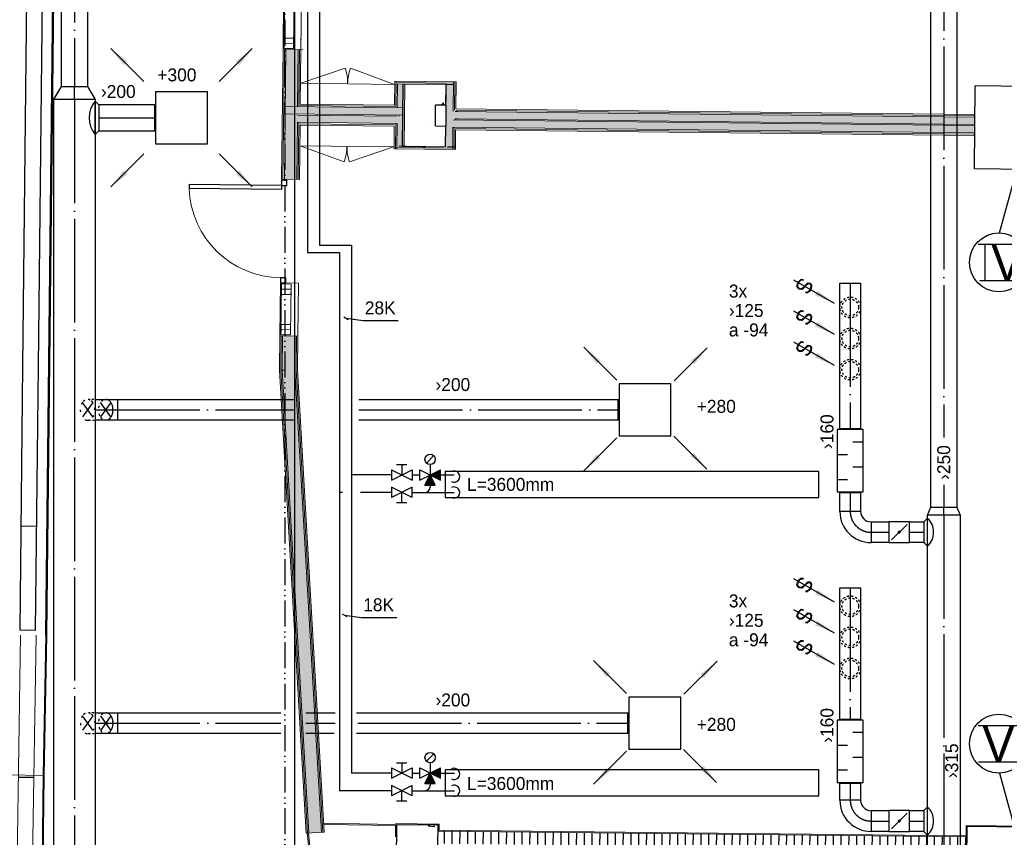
# Model space of a CAD drawing. Header units: millimetres. Extents: x 0 to 84060, y 0 to 52805.
# Tile 36 of 60: x 46341 to 55833, y 28475 to 36356. Entities that reach past the tile are written whole.
import ezdxf
from ezdxf.enums import TextEntityAlignment as Align

# ---------------------------------------------------------------- set-up
doc = ezdxf.new("R2010")
doc.units = ezdxf.units.MM
doc.header["$LTSCALE"] = 50
doc.header["$MEASUREMENT"] = 0
doc.header["$PDMODE"] = 1
for name, pattern in [('20601A200D001$0$DASHED', [0.75, 0.5, -0.25]), ('2V-CENT', [23, 20, -1.5, 0, -1.5]), ('CENTRUMLINJE', [27, 20, -3, 1, -3]), ('V-GOMD', [0.8, 0.4, -0.4]), ('V-KU', [2, 1, 1]), ('V-KV', [2, 1, 1]), ('V-V', [2, 1, 1]), ('V-VV', [8, 5, -1, 0, -1, 0, -1])]:
    doc.linetypes.add(name, pattern=pattern)
doc.layers.get('0').update_dxf_attribs({"linetype": 'CONTINUOUS'})
for name, color, linetype in [('20601A200D001$0$00-HEL2', 252, 'CONTINUOUS'), ('20601A200D001$0$A12-HEL2', 251, 'CONTINUOUS'), ('20601A200D001$0$A12-HEL3', 251, 'CONTINUOUS'), ('20601A200D001$0$A12-HEL4', 251, 'CONTINUOUS'), ('20601A200D001$0$A12-SKR1', 251, 'CONTINUOUS'), ('20601A200D001$0$A24-HEL2', 252, 'CONTINUOUS'), ('20601A200D001$0$A24-SKR1', 251, 'CONTINUOUS'), ('V060-', 3, 'CONTINUOUS'), ('V061-', 1, 'CONTINUOUS'), ('V070-', 3, 'CONTINUOUS'), ('V071-', 1, 'CONTINUOUS'), ('V080-', 3, 'CONTINUOUS'), ('V091', 1, 'CONTINUOUS'), ('V110', 1, 'CONTINUOUS'), ('V110-', 6, 'CONTINUOUS'), ('V111', 3, 'CONTINUOUS'), ('V111-', 1, 'CONTINUOUS'), ('xref', 7, 'CENTRUMLINJE')]:
    doc.layers.add(name, color=color, linetype=linetype)
for name, color, linetype, lineweight in [('20601A200D001$0$A2-DOR', 251, 'CONTINUOUS', 18), ('20601A200D001$0$A2-LINJE', 7, 'CONTINUOUS', 18), ('20601A200D001$0$A2-VEGG', 251, 'CONTINUOUS', 18), ('20601A200D001$0$A2-VEGG-fill', 253, 'CONTINUOUS', 18), ('20601A200D001$0$A2-VINDU', 7, 'CONTINUOUS', 18), ('20601A200D001$0$A24', 251, 'CONTINUOUS', 18)]:
    doc.layers.add(name, color=color, linetype=linetype, lineweight=lineweight)
doc.styles.add('FISO', font='fiso')
doc.styles.add('ISO', font='ISO')
doc.styles.add('SIMPLEX', font='SIMPLEX')

# ---------------------------------------------------------------- blocks, each defined once
blk = doc.blocks.new('V420', base_point=(455, 404.5))
blk.add_line((455, 404.5), (464, 404.5))
blk.add_solid([(455, 404.5), (459, 405), (459, 404)])
blk = doc.blocks.new('V421', base_point=(455.5, 404.5))
at = {"rotation": 180}
blk.add_blockref('V420', (464.5, 404.5), dxfattribs=at)
blk = doc.blocks.new('CCDIMF_400X250X125', base_point=(3095.5, 30301.1))
at = {"color": 0, "linetype": 'ByBlock'}
blk.add_line((3033, 30301.1), (3158, 30301.1), dxfattribs=at)
blk = doc.blocks.new('KCDIMF_400X250X125', base_point=(3095.5, 30301.1))
at = {"color": 0, "linetype": 'ByBlock'}
for p, q in [((3033, 30101.1), (3033, 30501.1)), ((3033, 30501.1), (3158, 30426.1)), ((3158, 30426.1), (3158, 30176.1)), ((3158, 30176.1), (3033, 30101.1))]:
    blk.add_line(p, q, dxfattribs=at)
blk = doc.blocks.new('3CDIMF_400X250X125', base_point=(3095.5, 30301.1))
for p in [(3033, 30301.1), (3158, 30301.1)]:
    blk.add_point(p)
at = {"color": 0, "linetype": 'ByBlock'}
blk.add_blockref('KCDIMF_400X250X125', (3095.5, 30301.1), dxfattribs=at)
at = {"color": 1, "linetype": '2V-CENT'}
blk.add_blockref('CCDIMF_400X250X125', (3095.5, 30301.1), dxfattribs=at)
at = {"style": 'SIMPLEX', "flags": 3}
blk.add_attdef('0', (3095.5, 30301.1), '', height=1, dxfattribs=at)
blk = doc.blocks.new('TAK_P', base_point=(16247.5, 22586.5))
for p, q in [((16248, 22587), (16247, 22587)), ((16247, 22587), (16247, 22586)), ((16248, 22586), (16248, 22587)), ((16247, 22586), (16248, 22586))]:
    blk.add_line(p, q)
blk = doc.blocks.new('C3A', base_point=(16246, 22590.5))
at = {"color": 0, "linetype": 'ByBlock'}
blk.add_line((16247, 22590.5), (16246, 22590.5), dxfattribs=at)
blk = doc.blocks.new('K3A', base_point=(16246, 22590.5))
at = {"color": 0, "linetype": 'ByBlock'}
for p, q in [((16246, 22591), (16247, 22591)), ((16247, 22591), (16247, 22590)), ((16247, 22590), (16246, 22590))]:
    blk.add_line(p, q, dxfattribs=at)
blk = doc.blocks.new('33A', base_point=(16246, 22590.5))
blk.add_point((16247, 22590.5))
at = {"color": 0, "linetype": 'ByBlock'}
blk.add_blockref('K3A', (16246, 22590.5), dxfattribs=at)
at = {"color": 1, "linetype": '2V-CENT'}
blk.add_blockref('C3A', (16246, 22590.5), dxfattribs=at)
at = {"style": 'SIMPLEX', "flags": 3}
blk.add_attdef('0', (16246, 22590.5), '', height=1, dxfattribs=at)
blk = doc.blocks.new('CBOJ90_PB', base_point=(86107, 31352))
at = {"color": 0, "linetype": 'ByBlock'}
blk.add_arc((86106, 31353), 1, 270, 360, dxfattribs=at)
blk = doc.blocks.new('KBOJ90_PB', base_point=(86107, 31352))
at = {"color": 0, "linetype": 'ByBlock'}
for p, q in [((86106.5, 31353), (86107.5, 31353)), ((86106, 31352.5), (86106, 31351.5))]:
    blk.add_line(p, q, dxfattribs=at)
for radius in [1.5, 0.5]:
    blk.add_arc((86106, 31353), radius, 270, 360, dxfattribs=at)
blk = doc.blocks.new('3BOJ90_PB', base_point=(86107, 31352))
for p in [(86107, 31353), (86106, 31352)]:
    blk.add_point(p)
at = {"color": 1, "linetype": '2V-CENT'}
blk.add_blockref('CBOJ90_PB', (86107, 31352), dxfattribs=at)
at = {"color": 0, "linetype": 'ByBlock'}
blk.add_blockref('KBOJ90_PB', (86107, 31352), dxfattribs=at)
at = {"style": 'ISO', "flags": 3}
blk.add_attdef('0', (86107, 31352), '', height=1, dxfattribs=at)
blk = doc.blocks.new('V422', base_point=(16230, 22585))
blk.add_blockref('V420', (16230, 22585))
at = {"style": 'SIMPLEX'}
blk.add_text('s', height=4, rotation=90, dxfattribs=at).set_placement((16238, 22585), align=Align.CENTER)
blk = doc.blocks.new('LD_P')
for p, q in [((-0.5, 0.5), (-0.5, -0.5)), ((0.5, 0.5), (-0.5, 0.5)), ((0.5, -0.5), (0.5, 0.5)), ((-0.5, -0.5), (0.5, -0.5))]:
    blk.add_line(p, q)
at = {"color": 1}
for p, q in [((-0.3, 0.5), (-0.3, 0.1)), ((0.1, 0.5), (0.1, 0.1)), ((-0.1, -0.5), (-0.1, -0.1)), ((0.3, -0.5), (0.3, -0.1))]:
    blk.add_line(p, q, dxfattribs=at)
blk = doc.blocks.new('KSP_P', base_point=(16239.5, 22597.5))
at = {"color": 0, "linetype": 'ByBlock'}
for p, q in [((16240, 22598), (16239, 22598)), ((16239, 22598), (16239, 22597)), ((16240, 22597), (16240, 22598)), ((16239, 22597), (16240, 22597))]:
    blk.add_line(p, q, dxfattribs=at)
blk = doc.blocks.new('2SP_P', base_point=(16239.5, 22597.5))
for p in [(16239, 22597.5), (16240, 22597.5)]:
    blk.add_point(p)
at = {"color": 0, "linetype": 'ByBlock'}
blk.add_blockref('KSP_P', (16239.5, 22597.5), dxfattribs=at)
at = {"style": 'SIMPLEX', "flags": 3}
blk.add_attdef('0', (16239.5, 22597.5), '', height=1, dxfattribs=at)
blk = doc.blocks.new('SPJALL', base_point=(16229, 22594))
at = {"color": 1}
blk.add_line((16228.625, 22593.625), (16229.375, 22594.375), dxfattribs=at)
at = {"color": 1, "const_width": 0.075}
blk.add_lwpolyline([(16229, 22594.0375, -1), (16229, 22593.9625, -1), (16229, 22594.0375, -1)], format="xyb", dxfattribs=at)
blk = doc.blocks.new('CCDIMF_315X250X75', base_point=(3095.5, 30301.1))
at = {"color": 0, "linetype": 'ByBlock'}
blk.add_line((3058, 30301.1), (3133, 30301.1), dxfattribs=at)
blk = doc.blocks.new('KCDIMF_315X250X75', base_point=(3095.5, 30301.1))
at = {"color": 0, "linetype": 'ByBlock'}
for p, q in [((3058, 30143.6), (3058, 30458.6)), ((3058, 30458.6), (3133, 30426.1)), ((3133, 30426.1), (3133, 30176.1)), ((3133, 30176.1), (3058, 30143.6))]:
    blk.add_line(p, q, dxfattribs=at)
blk = doc.blocks.new('3CDIMF_315X250X75', base_point=(3095.5, 30301.1))
for p in [(3058, 30301.1), (3133, 30301.1)]:
    blk.add_point(p)
at = {"color": 0, "linetype": 'ByBlock'}
blk.add_blockref('KCDIMF_315X250X75', (3095.5, 30301.1), dxfattribs=at)
at = {"color": 1, "linetype": '2V-CENT'}
blk.add_blockref('CCDIMF_315X250X75', (3095.5, 30301.1), dxfattribs=at)
at = {"style": 'SIMPLEX', "flags": 3}
blk.add_attdef('0', (3095.5, 30301.1), '', height=1, dxfattribs=at)
blk = doc.blocks.new('TLCG45', base_point=(6, 5))
at = {"color": 1, "linetype": 'V-GOMD'}
for p, q in [((5.756, 5.346), (6.244, 4.654)), ((5.756, 4.654), (6.244, 5.346))]:
    blk.add_line(p, q, dxfattribs=at)
blk = doc.blocks.new('*X195')
at = {"color": 0}
for p, q in [((64507.6, 28413.8), (64508.9, 28533.8)), ((64582.6, 28413), (64583.9, 28533)), ((64657.6, 28412.2), (64658.9, 28532.2)), ((64732.6, 28411.4), (64733.9, 28531.4)), ((64807.6, 28410.6), (64808.9, 28530.5)), ((64882.6, 28409.7), (64883.9, 28529.7)), ((64957.6, 28408.9), (64958.9, 28528.9)), ((65032.6, 28408.1), (65033.9, 28528.1)), ((65107.6, 28407.3), (65108.9, 28527.3)), ((65182.6, 28406.5), (65183.9, 28526.5)), ((65257.6, 28405.6), (65258.9, 28525.6)), ((65332.6, 28404.8), (65333.9, 28524.8)), ((65407.6, 28404), (65408.9, 28524)), ((65482.5, 28403.2), (65483.9, 28523.2)), ((65557.5, 28402.4), (65558.9, 28522.4)), ((65632.5, 28401.6), (65633.8, 28521.5)), ((65707.5, 28400.7), (65708.8, 28520.7)), ((65782.5, 28399.9), (65783.8, 28519.9)), ((65857.5, 28399.1), (65858.8, 28519.1)), ((65932.5, 28398.3), (65933.8, 28518.3)), ((66007.5, 28397.5), (66008.8, 28517.5)), ((66082.5, 28396.6), (66083.8, 28516.6)), ((66157.5, 28395.8), (66158.8, 28515.8)), ((66232.5, 28395), (66233.8, 28515)), ((66307.5, 28394.2), (66308.8, 28514.2)), ((66382.5, 28393.4), (66383.8, 28513.4)), ((66457.5, 28392.6), (66458.8, 28512.6)), ((66532.5, 28391.7), (66533.8, 28511.7)), ((66607.5, 28390.9), (66608.8, 28510.9)), ((66682.5, 28390.1), (66683.8, 28510.1)), ((66757.5, 28389.3), (66758.8, 28509.3)), ((66832.5, 28388.5), (66833.8, 28508.5)), ((66907.5, 28387.7), (66908.8, 28507.6)), ((66982.5, 28386.8), (66983.8, 28506.8)), ((67057.5, 28386), (67058.8, 28506)), ((67132.5, 28385.2), (67133.8, 28505.2)), ((67207.4, 28384.4), (67208.8, 28504.4)), ((67282.4, 28383.6), (67283.8, 28503.6)), ((67357.4, 28382.7), (67358.7, 28502.7)), ((67432.4, 28381.9), (67433.7, 28501.9)), ((67507.4, 28381.1), (67508.7, 28501.1)), ((67582.4, 28380.3), (67583.7, 28500.3)), ((67657.4, 28379.5), (67658.7, 28499.5)), ((67732.4, 28378.7), (67733.7, 28498.6)), ((67807.4, 28377.8), (67808.7, 28497.8)), ((67882.4, 28377), (67883.7, 28497)), ((67957.4, 28376.2), (67958.7, 28496.2)), ((68032.4, 28375.4), (68033.7, 28495.4)), ((68107.4, 28374.6), (68108.7, 28494.6)), ((68182.4, 28373.7), (68183.7, 28493.7)), ((68257.4, 28372.9), (68258.7, 28492.9)), ((68332.4, 28372.1), (68333.7, 28492.1)), ((68407.4, 28371.3), (68408.7, 28491.3)), ((68482.4, 28370.5), (68483.7, 28490.5)), ((68557.4, 28369.7), (68558.7, 28489.6)), ((68632.4, 28368.8), (68633.7, 28488.8)), ((68707.4, 28368), (68708.7, 28488)), ((68782.4, 28367.2), (68783.7, 28487.2)), ((68857.3, 28366.4), (68858.7, 28486.4)), ((68932.3, 28365.6), (68933.7, 28485.6)), ((69007.3, 28364.7), (69008.6, 28484.7)), ((69082.3, 28363.9), (69083.6, 28483.9)), ((69157.3, 28363.1), (69158.6, 28483.1)), ((69232.3, 28362.3), (69233.6, 28482.3)), ((69307.3, 28361.5), (69308.6, 28481.5)), ((69382.3, 28360.7), (69383.6, 28480.7)), ((69457.3, 28359.8), (69458.6, 28479.8)), ((69532.3, 28359), (69533.6, 28479))]:
    blk.add_line(p, q, dxfattribs=at)
blk = doc.blocks.new('*X159')
at = {"color": 0}
for p, q in [((59708.2, 36919), (59708.2, 36919)), ((59991.5, 36844.6), (59991.5, 36844.6)), ((59943.7, 36735.5), (59943.7, 36735.5)), ((59977.8, 36731.6), (59998.1, 36754.6)), ((60001.9, 36731.3), (59998.1, 36754.7)), ((59641.3, 36710.6), (59641.3, 36710.6)), ((59692.7, 36708), (59692.7, 36708)), ((59823.5, 36519.8), (59823.5, 36519.8)), ((59621.8, 36378), (59621.8, 36378)), ((59672.1, 36346.9), (59672.1, 36346.9)), ((59820.2, 36333.3), (59827, 36335.7)), ((59826.1, 36333.2), (59827, 36335.7))]:
    blk.add_line(p, q, dxfattribs=at)
blk = doc.blocks.new('*X160')
at = {"color": 0}
for p, q in [((59853, 29785.9), (59858.8, 29792.5)), ((59853, 29785.9), (59912.7, 29779.3)), ((59912.7, 29779.3), (59910.6, 29791.9)), ((59914, 29768.4), (59914, 29768.4)), ((59940.8, 29626.8), (59940.8, 29626.8)), ((59921.4, 29294.2), (59921.4, 29294.2)), ((59680, 29226.4), (59680, 29226.4))]:
    blk.add_line(p, q, dxfattribs=at)
blk = doc.blocks.new('20601A200D001$0$Dør tett - D08_10M_EI 30 S-1106710-1_ etasje')
at = {"layer": '20601A200D001$0$A2-DOR', "lineweight": 25}
for p, q in [((415, 82), (415, 972)), ((455, 972), (415, 972)), ((455, 82), (455, 972)), ((-435, 82), (-485, 82)), ((-485, 82), (-485, 32)), ((-485, 32), (-435, 32)), ((-435, 32), (-435, 82)), ((455, 82), (415, 82)), ((505, 82), (455, 82)), ((455, 82), (455, 32)), ((455, 32), (505, 32)), ((505, 32), (505, 82))]:
    blk.add_line(p, q, dxfattribs=at)
at = {"layer": '20601A200D001$0$A2-DOR'}
blk.add_arc((455, 82), 891, 92.57303, 180, dxfattribs=at)
blk = doc.blocks.new('20601A200D001$0$Vindu Standard - V02_EI30_500x2110 mm-1106709-1_ etasje')
at = {"layer": '20601A200D001$0$A2-VINDU'}
for p, q in [((-980, 94.8), (-470, 94.8)), ((-980, 94.8), (-980, -77.2)), ((-970, 84.8), (-480, 84.8)), ((-970, 84.8), (-920, 84.8)), ((-970, -7.2), (-970, 84.8)), ((-870, 84.8), (-920, 84.8)), ((-920, 84.8), (-920, -7.2)), ((-920, 84.8), (-920, -7.2)), ((-870, -7.2), (-870, 84.8)), ((-530, 84.8), (-580, 84.8)), ((-580, 84.8), (-580, -7.2)), ((-530, -7.2), (-530, 84.8)), ((-530, 84.8), (-530, -7.2)), ((-480, 84.8), (-530, 84.8)), ((-480, -7.2), (-480, 84.8)), ((-470, 94.8), (-470, -77.2)), ((-948.3, -77.2), (-980, -77.2)), ((-980, -77.2), (-470, -77.2)), ((-970, -7.2), (-480, -7.2)), ((-920, -7.2), (-970, -7.2)), ((-920, -7.2), (-870, -7.2)), ((-906.8, -77.2), (-875, -77.2)), ((-580, -7.2), (-530, -7.2)), ((-530, -7.2), (-480, -7.2))]:
    blk.add_line(p, q, dxfattribs=at)
blk = doc.blocks.new('20601A200D001')
at = {"layer": '20601A200D001$0$A2-VEGG-fill'}
for points in [[(144595.26769, 30423.72641), (144720.56935, 41912.32222), (144710.56993, 41912.42979), (144585.26879, 30423.88164)], [(148040.76246, 35435.93819), (148041.52591, 35505.93402), (146890.96894, 35518.48261), (146890.20549, 35448.48678), (147974.03592, 35436.66594)], [(147969.89412, 35356.70636), (147970.65756, 35426.70219), (147010.08929, 35437.17866), (147009.32584, 35367.18283), (147967.4921, 35356.73256)], [(153540.10583, 35345.95941), (153540.86925, 35415.95525), (148440.5481, 35471.58208), (148439.78469, 35401.58624), (153535.33448, 35346.01145)], [(148506.83328, 35130.59707), (148509.67148, 35395.82372), (148439.73017, 35396.58654), (148436.83744, 35131.36049)], [(153529.23395, 35266.07323), (153529.99737, 35336.06907), (148509.67147, 35390.82303), (148508.90807, 35320.82758), (153403.04396, 35267.44953)], [(147120.16831, 28515.41661), (147239.97005, 28522.31168), (146983.30843, 32981.80237), (146863.27079, 32979.00594), (146941.62088, 31617.67466)], [(144568.03015, 29071.61616), (144595.26769, 30423.72641), (144585.26879, 30423.88164), (144558.03125, 29071.77148)], [(144509.92294, 23752.6159), (144568.03015, 29071.61616), (144558.03125, 29071.77148), (144499.92312, 23752.68699)], [(147955.44409, 28587.7177), (147955.55314, 28597.7173), (147234.94389, 28609.64118), (147235.49433, 28600.07735), (147372.96731, 28597.7173)], [(147964.25753, 28478.86099), (147965.53623, 28606.11247), (147955.64468, 28606.11129), (147954.25812, 28478.97004), (147955.55314, 28478.95592)], [(148375.51189, 28591.64043), (148375.51189, 28601.64103), (147965.64528, 28606.11129), (147965.64528, 28596.11069), (148365.51244, 28591.74949)], [(148375.51563, 28534.37922), (148375.51189, 28591.64043), (148365.51244, 28591.74949), (148365.51562, 28534.48828), (148375.51189, 28534.37926)], [(153465.3182, 28488.86848), (153466.29972, 28588.86248), (153456.40938, 28588.97035), (153455.31879, 28488.97754), (153465.20914, 28488.86967)], [(154066.26404, 28572.31838), (154066.26404, 28582.31897), (153466.40878, 28588.86129), (153466.29972, 28578.86189)], [(147145.03082, 28149.17041), (147155, 28150), (147114.68211, 28515.10085), (147104.7137, 28514.26435), (147110.89138, 28458.32206)], [(153465.20914, 28478.86908), (153465.20914, 28488.86967), (148375.51563, 28544.37982), (148375.51563, 28534.37922), (152388.08348, 28490.61662)]]:
    blk.add_hatch(color=256, dxfattribs=at).paths.add_polyline_path(points, flags=0)
h = blk.add_hatch(color=256, dxfattribs=at)
h.paths.add_polyline_path([(146863.27079, 32979.00594), (146983.31174, 32982.10531), (146986.85872, 33307.30715), (146866.86586, 33308.61591), (146863.3013, 32981.80237)], flags=0)
h.paths.add_polyline_path([(147003.32735, 34817.21734), (147010.08929, 35447.17926), (146890.20549, 35448.48678), (146883.33449, 34818.5261)], flags=0)
h.paths.add_polyline_path([(147010.9618, 35517.17391), (147016.96033, 36067.14299), (146896.96746, 36068.45176), (146890.96894, 35518.48261), (147009.32584, 35517.19175)], flags=0)
h.paths.add_polyline_path([(147033.42896, 37577.05318), (147047.70234, 38885.69445), (146924.90282, 38629.67769), (146913.43609, 37578.36195), (146924.23185, 37578.2442)], flags=0)
h = blk.add_hatch(color=256, dxfattribs=at)
h.paths.add_polyline_path([(148037.48793, 35135.71604), (148040.76246, 35435.93819), (147970.76663, 35436.7016), (147967.4921, 35136.47946), (147969.89412, 35136.45326)], flags=0)
h.paths.add_polyline_path([(148041.52591, 35505.93402), (148044.03176, 35735.68041), (147974.03592, 35736.44382), (147971.53007, 35506.69744), (148040.76246, 35505.94235)], flags=0)
h = blk.add_hatch(color=256, dxfattribs=at)
h.paths.add_polyline_path([(148509.72601, 35395.82343), (148509.67148, 35400.82402), (148439.78469, 35401.58624), (148439.73122, 35396.58653), (148509.67148, 35395.82372)], flags=0)
h.paths.add_polyline_path([(148510.54393, 35470.81866), (148513.3768, 35730.56152), (148443.38096, 35731.32492), (148440.5481, 35471.58208), (148508.90806, 35470.83651)], flags=0)
at = {"layer": '20601A200D001$0$00-HEL2'}
blk.add_line((144585.26879, 30423.88164), (144710.67898, 41922.42854), dxfattribs=at)
at = {"layer": '20601A200D001$0$A12-HEL2', "color": 7, "linetype": 'Continuous', "lineweight": 0, "ltscale": 1000}
for points in [[(144335.78125, 30472.47852), (144487.96875, 30470.81836)], [(144211.78125, 29077.28711), (144558.03125, 29071.77148)], [(144480.42188, 20810.83984), (144558.03125, 29071.77148)]]:
    blk.add_lwpolyline(points, dxfattribs=at)
at = {"layer": '20601A200D001$0$A12-HEL2', "color": 7, "linetype": '20601A200D001$0$DASHED', "lineweight": 0, "ltscale": 1000}
for points in [[(144279.98438, 26588.83984), (144341.0625, 30423.88086)], [(144432.73438, 26760.83984), (144491.07812, 30423.88086)]]:
    blk.add_lwpolyline(points, dxfattribs=at)
at = {"layer": '20601A200D001$0$A12-HEL3'}
blk.add_line((148441.19983, 35531.33676), (148439.01863, 35331.34865), dxfattribs=at)
at = {"layer": '20601A200D001$0$A12-HEL4'}
for p, q in [((144363.52881, 33016.33527), (144469.96392, 42775.10448)), ((144513.51728, 33014.46007), (144617.2285, 42523.48345)), ((148024.66802, 35735.89449), (148018.12444, 35135.93018)), ((148443.38102, 35731.32487), (148043.40481, 35735.68725)), ((148441.19983, 35531.33676), (148443.38102, 35731.32487)), ((153535.44354, 34918.48555), (153544.16831, 35718.43798)), ((154144.13263, 35711.8944), (153544.16831, 35718.43798)), ((148339.02458, 35332.43925), (148341.20577, 35532.42736)), ((148441.19983, 35531.33676), (148341.20577, 35532.42736)), ((148339.02458, 35332.43925), (148439.01863, 35331.34865)), ((148436.83744, 35131.36055), (148439.01863, 35331.34865)), ((148018.12444, 35135.93018), (148418.10065, 35131.56779)), ((154135.40786, 34911.94198), (153535.44354, 34918.48555)), ((144335.78395, 30472.47902), (144363.54104, 33017.45699)), ((144485.77503, 30470.84312), (144513.54996, 33017.45699)), ((144346.72505, 31475.64134), (144496.71613, 31474.00545)), ((144320.76075, 29055.54861), (144470.73162, 29053.16)), ((147965.53623, 28596.11188), (147958.99265, 27996.14756)), ((148365.51244, 28591.74949), (147965.53623, 28596.11188)), ((148363.33125, 28391.76139), (148365.51244, 28591.74949)), ((153457.57496, 27778.91018), (153466.29973, 28578.8626)), ((154066.26405, 28572.31903), (153466.29973, 28578.8626))]:
    blk.add_line(p, q, dxfattribs=at)
at = {"layer": '20601A200D001$0$A2-LINJE', "color": 7}
for p, q in [((147043.73756, 35742.83164), (147469.22092, 35889.33731)), ((147943.68404, 35733.01635), (147521.49725, 35888.76716)), ((147039.42512, 35742.87868), (147947.99648, 35732.96938)), ((147032.5326, 35140.91632), (147941.10396, 35131.00688)), ((147037.17218, 35140.86391), (147459.35897, 34985.1131)), ((147937.11866, 35131.04862), (147511.6353, 34984.54295))]:
    blk.add_line(p, q, dxfattribs=at)
at = {"layer": '20601A200D001$0$A2-LINJE'}
blk.add_line((146855.99943, 32978.19281), (146882.00098, 32978.19281), dxfattribs=at)
at = {"layer": '20601A200D001$0$A2-LINJE', "color": 7}
for centre, start, end in [((147043.73756, 35742.83164), 359.375130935, 19), ((147943.68404, 35733.01635), 159.750252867, 179.375121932), ((147037.17218, 35140.86391), 339.750252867, 359.375121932), ((147937.11866, 35131.04862), 179.375130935, 199)]:
    blk.add_arc(centre, 450, start, end, dxfattribs=at)
at = {"layer": '20601A200D001$0$A2-VEGG'}
for p, q in [((146883.96824, 36068.59354), (146870.33526, 34818.66788)), ((146896.96746, 36068.45176), (146883.33449, 34818.5261)), ((147016.96033, 36067.14299), (147010.9618, 35517.17391)), ((147029.95955, 36067.00121), (147024.10281, 35530.03136)), ((147958.67263, 35519.83844), (147961.32026, 35762.58404)), ((147971.53007, 35506.69744), (147974.03592, 35736.44382)), ((147974.03592, 35736.44382), (148044.03176, 35735.68041)), ((147974.17771, 35749.44304), (148513.51857, 35743.56075)), ((148513.3768, 35730.56152), (148443.38096, 35731.32492)), ((148513.66035, 35756.55997), (148510.54393, 35470.81866)), ((148526.65957, 35756.4182), (148523.68494, 35483.67611)), ((148041.52591, 35505.93402), (146890.96894, 35518.48261)), ((147958.67263, 35519.83844), (147024.10281, 35530.03136)), ((148040.76246, 35435.93819), (146890.20549, 35448.48678)), ((147970.65756, 35426.70219), (147010.08929, 35437.17866)), ((147989.50342, 35436.49436), (147989.39435, 35426.49495)), ((148529.28072, 35470.61142), (148555.27918, 35470.32787)), ((153540.86925, 35415.95525), (148536.54241, 35470.53511)), ((153531.01162, 35429.06354), (148536.68419, 35483.53434)), ((147009.32584, 35367.18283), (147003.32735, 34817.21734)), ((147969.89412, 35356.70636), (147009.32584, 35367.18283)), ((147022.32507, 35367.04105), (147016.32658, 34817.07555)), ((147943.75388, 35343.99068), (147035.18251, 35353.90005)), ((147954.2093, 35110.62278), (147956.89489, 35356.84813)), ((147967.20853, 35110.481), (147969.89412, 35356.70636)), ((148506.54972, 35104.59862), (148508.90806, 35320.82758)), ((153529.23395, 35266.07323), (148508.90807, 35320.82758)), ((153529.99737, 35336.06907), (148509.67147, 35390.82342)), ((148519.54895, 35104.45684), (148521.90728, 35320.68581)), ((148528.40826, 35390.61618), (148528.51732, 35400.61558)), ((148528.40827, 35390.61618), (148528.4628, 35395.61588)), ((148528.51732, 35400.61558), (148554.51577, 35400.33203)), ((153540.10583, 35345.95941), (148535.77899, 35400.53927)), ((153529.09217, 35253.074), (148534.76473, 35307.5448)), ((147967.35031, 35123.48023), (148506.6915, 35117.59785)), ((147986.22888, 35136.27221), (148056.22472, 35135.5088)), ((148455.57423, 35131.15325), (148525.57007, 35130.38983)), ((146853.86663, 33308.75769), (146850.26672, 32978.703)), ((146866.86586, 33308.61591), (146863.27079, 32979.00594)), ((146986.85872, 33307.30715), (146983.30843, 32981.80237)), ((146999.85795, 33307.16536), (146996.31251, 32982.10531)), ((146850.26672, 32978.703), (147107.18979, 28514.66964)), ((146863.27079, 32979.00594), (147120.16831, 28515.41661)), ((146983.30843, 32981.80237), (147239.97005, 28522.31168)), ((146996.31251, 32982.10531), (147252.99522, 28523.06133))]:
    blk.add_line(p, q, dxfattribs=at)
at = {"layer": '20601A200D001$0$A24'}
for p, q in [((144710.67899, 41922.4292), (144585.26879, 30423.88164)), ((144595.26769, 30423.72641), (144720.56935, 41912.32222)), ((146870.96901, 36068.73532), (146857.33604, 34818.80967)), ((147061.69557, 36066.65218), (146889.7058, 36068.52808)), ((147037.24382, 35542.88881), (147042.95878, 36066.85943)), ((147948.32103, 35762.72582), (147945.81518, 35532.97944)), ((148539.6588, 35756.27642), (147948.32103, 35762.72582)), ((148037.48793, 35135.71604), (148044.03176, 35735.68041)), ((148044.03176, 35735.68041), (148443.38096, 35731.32492)), ((148443.38096, 35731.32492), (148439.73016, 35396.58653)), ((148536.82594, 35496.53356), (148539.6588, 35756.27642)), ((147945.81518, 35532.97944), (147037.24382, 35542.88881)), ((153531.1534, 35442.06276), (148536.82597, 35496.53356)), ((147029.32581, 34816.93377), (147035.04073, 35340.90082)), ((147035.04073, 35340.90082), (147943.6121, 35330.99146)), ((147943.6121, 35330.99146), (147941.21008, 35110.76456)), ((148439.73017, 35396.58654), (148436.83744, 35131.36049)), ((148532.54818, 35104.31506), (148534.62295, 35294.54558)), ((148534.62295, 35294.54558), (153528.95039, 35240.07478)), ((148436.83744, 35131.36049), (148037.48793, 35135.71604)), ((147941.21008, 35110.76456), (148532.54818, 35104.31506)), ((146857.33604, 34818.80967), (147029.32581, 34816.93377)), ((146840.86741, 33308.89948), (146837.26264, 32978.40005)), ((147009.31659, 32982.40826), (147012.85718, 33307.02358)), ((146837.26264, 32978.40005), (147094.21127, 28513.92267)), ((147265.9271, 28523.80561), (147009.31659, 32982.40826)), ((144585.26879, 30423.88164), (144558.03125, 29071.77148)), ((144568.03015, 29071.61616), (144595.26769, 30423.72641)), ((144558.03125, 29071.77148), (144499.92312, 23752.68699)), ((144509.92294, 23752.6159), (144568.03015, 29071.61616)), ((147955.55314, 28597.7173), (147260.98692, 28609.64118)), ((147261.56311, 28599.62982), (147955.44409, 28587.7177)), ((147955.44409, 28587.7177), (147954.25812, 28478.97004)), ((148375.51189, 28601.64103), (147955.64587, 28606.22034)), ((147964.25753, 28478.86099), (147965.53623, 28596.11188)), ((147965.53623, 28596.11188), (148365.51244, 28591.74949)), ((148365.51244, 28591.74949), (148365.51562, 28534.48828)), ((148375.51507, 28544.37982), (148375.51189, 28601.64103)), ((153456.40938, 28588.97035), (153455.31879, 28488.97754)), ((160915.96573, 28507.61272), (153456.40938, 28588.97035)), ((153465.20914, 28478.86908), (153466.29972, 28578.86189)), ((153466.29972, 28578.86189), (160915.85667, 28497.61331)), ((147094.21127, 28513.92267), (147265.9271, 28523.80561)), ((147104.7137, 28514.26435), (147145.03082, 28149.17041)), ((147155, 28150), (147114.65328, 28515.36197)), ((148365.51562, 28534.48828), (153465.20914, 28478.86908)), ((153455.31879, 28488.97754), (148375.51507, 28544.37982))]:
    blk.add_line(p, q, dxfattribs=at)
at = {"layer": '20601A200D001$0$A24-HEL2', "color": 7, "linetype": 'Continuous', "lineweight": 0, "ltscale": 1000}
blk.add_lwpolyline([(148365.51562, 28534.48828), (153465.20312, 28478.86914)], dxfattribs=at)
at = {"layer": '20601A200D001$0$A12-SKR1'}
for name in ['*X159', '*X160']:
    blk.add_blockref(name, (88418.15156, -1199.74184), dxfattribs=at)
at = {"layer": '20601A200D001$0$A2-DOR', "rotation": 89.37509817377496}
blk.add_blockref('20601A200D001$0$Dør tett - D08_10M_EI 30 S-1106710-1_ etasje', (146933.73937, 34302.9457), dxfattribs=at)
at = {"layer": '20601A200D001$0$A2-VINDU', "rotation": 89.37509817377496}
for p in [(146976.48861, 37047.64271), (146946.387, 34287.80686)]:
    blk.add_blockref('20601A200D001$0$Vindu Standard - V02_EI30_500x2110 mm-1106709-1_ etasje', p, dxfattribs=at)
at = {"layer": '20601A200D001$0$A24-SKR1'}
blk.add_blockref('*X195', (83918.15156, 0), dxfattribs=at)

msp = doc.modelspace()

# ---------------------------------------------------------------- linework, layer by layer
at = {"layer": 'V060-', "linetype": 'Continuous'}
for p, q in [((46744.2, 35711.5), (46744.2, 38478.9)), ((46994.2, 38478.9), (46994.2, 35711.5)), ((55125, 31656), (55125, 37247.8)), ((55375, 37247.8), (55375, 31656)), ((46669.2, 24996), (46669.2, 35587)), ((47069.2, 35587), (47069.2, 24996)), ((47642.1, 35536), (47104.6, 35536)), ((47104.6, 35286), (47642.1, 35286)), ((54248, 32414.3), (54248, 33817.2)), ((54448, 33817.2), (54448, 32414.3)), ((47078.4, 32695.7), (48997.6, 32695.7)), ((49611.1, 32695.7), (52109.7, 32695.7)), ((48997.6, 32495.7), (47078.4, 32495.7)), ((52109.7, 32495.7), (49611.1, 32495.7)), ((54248, 31615.6), (54248, 31794.3)), ((54448, 31794.3), (54448, 31615.6)), ((54549, 31516.1), (54720, 31516.1)), ((54920, 31516.1), (55057.1, 31516.1)), ((55092.5, 28022), (55092.5, 31582.2)), ((55407.5, 31582.2), (55407.5, 28022)), ((54720, 31316.1), (54549, 31316.1)), ((55057.1, 31316.1), (54920, 31316.1)), ((54248, 29614.2), (54248, 30878.6)), ((54448, 30878.6), (54448, 29614.2)), ((47079.3, 29675.3), (48859.5, 29675.3)), ((49100.3, 29675.3), (49381.8, 29675.3)), ((49587.4, 29675.3), (52204.1, 29675.3)), ((48859.5, 29475.3), (47079.3, 29475.3)), ((49372.1, 29475.3), (49100.3, 29475.3)), ((52204.1, 29475.3), (49587.4, 29475.3)), ((54248, 28831.4), (54248, 28994.2)), ((54448, 28994.2), (54448, 28831.4)), ((54549, 28731.8), (54720, 28731.8)), ((54920, 28731.8), (55057.1, 28731.8)), ((54720, 28531.8), (54549, 28531.8)), ((55057.1, 28531.8), (54920, 28531.8))]:
    msp.add_line(p, q, dxfattribs=at)
at = {"layer": 'V060-', "color": 1, "linetype": '2V-CENT'}
for p, q in [((46869.2, 38478.9), (46869.2, 35711.5)), ((55250, 37247.8), (55250, 32328.2)), ((46869.2, 35587), (46869.2, 24996)), ((47104.6, 35411), (47642.1, 35411)), ((54348, 33817.2), (54348, 32414.3)), ((47078.4, 32595.7), (48997.6, 32595.7)), ((49611.1, 32595.7), (52109.7, 32595.7)), ((55250, 31871.2), (55250, 31656)), ((54348, 31794.3), (54348, 31615.6)), ((55250, 31582.2), (55250, 28022)), ((54549, 31416.1), (54720, 31416.1)), ((54920, 31416.1), (55057.1, 31416.1)), ((54348, 30878.6), (54348, 29614.2)), ((47079.3, 29575.3), (48859.5, 29575.3)), ((49100.3, 29575.3), (49381.8, 29575.3)), ((49600.2, 29575.3), (52204.1, 29575.3)), ((54348, 28994.2), (54348, 28831.4)), ((54549, 28631.8), (54720, 28631.8)), ((54920, 28631.8), (55057.1, 28631.8))]:
    msp.add_line(p, q, dxfattribs=at)
at = {"layer": 'V060-'}
for p, q in [((47069.2, 35250.6), (47069.2, 35571.3)), ((47104.6, 35536), (47069.2, 35571.3)), ((47104.6, 35536), (47104.6, 35286)), ((47104.6, 35286), (47069.2, 35250.6)), ((54248, 33817.2), (54448, 33817.2)), ((47287.6, 32495.7), (47287.6, 32695.7)), ((55057.1, 31516.1), (55092.5, 31551.4)), ((55057.1, 31516.1), (55057.1, 31316.1)), ((55092.5, 31280.7), (55092.5, 31551.4)), ((55057.1, 31316.1), (55092.5, 31280.7)), ((54248, 30878.6), (54448, 30878.6)), ((47288.5, 29475.3), (47288.5, 29675.3)), ((55057.1, 28731.8), (55092.5, 28767.2)), ((55092.5, 28496.5), (55092.5, 28767.2)), ((55057.1, 28731.8), (55057.1, 28531.8)), ((55057.1, 28531.8), (55092.5, 28496.5))]:
    msp.add_line(p, q, dxfattribs=at)
at = {"layer": 'V060-', "color": 1, "linetype": 'V-GOMD'}
for p, q in [((47057, 32695.7), (47002.9, 32695.7)), ((47002.9, 32495.7), (47058.5, 32495.7)), ((47058, 29675.3), (47003.8, 29675.3)), ((47003.8, 29475.3), (47059.4, 29475.3))]:
    msp.add_line(p, q, dxfattribs=at)
at = {"layer": 'V060-', "color": 3, "linetype": 'Continuous'}
for points in [[(47170.4, 32495.7, 0.133256), (47196.1, 32502.7, 0.106756), (47220.4, 32525, 0.082828), (47235.5, 32556.1, 0.071352), (47241.1, 32595.7, 0.071352), (47235.5, 32635.3, 0.082828), (47220.4, 32666.4, 0.106756), (47196.1, 32688.7, 0.133256), (47170.4, 32695.7, 0.133256)], [(47171.3, 29475.3, 0.133256), (47197, 29482.3, 0.106756), (47221.3, 29504.6, 0.082828), (47236.4, 29535.7, 0.071352), (47242.1, 29575.3, 0.071352), (47236.4, 29614.9, 0.082828), (47221.3, 29646, 0.106756), (47197, 29668.3, 0.133256), (47171.3, 29675.3, 0.133256)]]:
    msp.add_lwpolyline(points, format="xyb", dxfattribs=at)
at = {"layer": 'V060-', "linetype": 'V-GOMD'}
for centre in [(54348, 33582.5, -315), (54348, 33282.5, -315), (54348, 32982.5, -315), (54348, 30702.2, -315), (54348, 30402.2, -315), (54348, 30102.2, -315)]:
    msp.add_circle(centre, 80, dxfattribs=at)
at = {"layer": 'V060-'}
for centre, radius, start, end in [((47257.1, 35411), 247, 139.52105, 220.47895), ((54967.1, 31416.1), 184.5, 312.8075, 407.1925), ((54967.1, 28631.8), 184.5, 312.8075, 407.1925)]:
    msp.add_arc(centre, radius, start, end, dxfattribs=at)
at = {"layer": 'V060-', "color": 1, "linetype": 'V-GOMD'}
for centre, radius, start, end in [((47031.9, 32605.8), 105, 144.73561, 163.67505), ((47010.1, 32621.3), 78.2, 120.36119, 144.73561), ((46996.2, 32644.9), 50.8, 59.63881, 90), ((46982.4, 32621.3), 78.2, 35.26439, 59.63881), ((47066.5, 32595.7), 140.9, 180, 196.32495), ((46960.5, 32585.6), 105, 324.73561, 343.67505), ((46926, 32595.7), 140.9, 0, 16.32495), ((46992.7, 32536.1), 40.5, 239.63881, 274.93759), ((46996.2, 32546.5), 50.8, 270, 300.36119), ((47032.8, 29585.4), 105, 144.73561, 163.67505), ((47011, 29600.9), 78.2, 120.36119, 144.73561), ((46997.2, 29624.5), 50.8, 59.63881, 90), ((46983.3, 29600.9), 78.2, 35.26439, 59.63881), ((46926.9, 29575.3), 140.9, 0, 16.32495), ((47067.4, 29575.3), 140.9, 180, 196.32495), ((46961.5, 29565.2), 105, 324.73561, 343.67505), ((46993.7, 29515.7), 40.5, 239.63881, 274.93759), ((46997.2, 29526.1), 50.8, 270, 300.36119)]:
    msp.add_arc(centre, radius, start, end, dxfattribs=at)
at = {"layer": 'V060-', "color": 3, "linetype": 'V-GOMD'}
for centre, radius, start, end in [((47184.3, 32621.3), 78.2, 120.36119, 144.73561), ((47240.7, 32595.7), 140.9, 163.67505, 180), ((47206.1, 32585.6), 105, 196.32495, 215.26439), ((47188.7, 32573.3), 83.6, 215.26439, 239.63881), ((47241.6, 29575.3), 140.9, 163.67505, 180), ((47185.2, 29600.9), 78.2, 120.36119, 144.73561), ((47207, 29565.2), 105, 196.32495, 215.26439), ((47189.6, 29552.9), 83.6, 215.26439, 239.63881)]:
    msp.add_arc(centre, radius, start, end, dxfattribs=at)
at = {"layer": 'V070-', "linetype": 'V-GOMD'}
for centre in [(54348, 33582.5, -315), (54348, 33282.5, -315), (54348, 32982.5, -315), (54348, 30702.2, -315), (54348, 30402.2, -315), (54348, 30102.2, -315)]:
    msp.add_circle(centre, 100, dxfattribs=at)
at = {"layer": 'V080-', "linetype": 'V-KV'}
msp.add_line((48989.4, 41685.3), (48989.4, 26269), dxfattribs=at)
at = {"layer": 'V080-', "linetype": 'V-VV'}
msp.add_line((48896.3, 41561.5), (48896.3, 26112.2), dxfattribs=at)
at = {"layer": 'V091'}
for p, q in [((55786.9, 34300.4), (56008.7, 35106.5)), ((55786.9, 29093), (56008.7, 28286.9))]:
    msp.add_line(p, q, dxfattribs=at)
at = {"layer": 'V091', "color": 3}
for p, q in [((55580.8, 34191), (55969.8, 34191)), ((55645.8, 34190.3), (55645.8, 33839.9)), ((55597.6, 33840.6), (55965.7, 33840.6)), ((55969.8, 29549.6), (55580.8, 29549.6)), ((55953, 29199.1), (55584.9, 29199.1))]:
    msp.add_line(p, q, dxfattribs=at)
at = {"layer": 'V091'}
for centre in [(55780.4, 34016.4), (55780.4, 29377)]:
    msp.add_circle(centre, 283.8, dxfattribs=at)
at = {"layer": 'V110', "color": 1}
for p, q in [((50262.5, 32082.9), (50333.3, 32153.6)), ((49925, 32018.2), (50125, 31918.2)), ((49925, 31918.2), (50125, 32018.2)), ((49925, 32018.2), (49925, 31918.2)), ((49975, 32068.2), (50075, 32068.2)), ((50025, 32068.2), (50025, 31968.2)), ((50125, 32018.2), (50125, 31918.2)), ((50197.9, 31918.2), (50197.9, 32018.2)), ((50197.9, 31918.2), (50397.9, 32018.2)), ((50197.9, 32018.2), (50397.9, 31918.2)), ((50297.9, 32068.2), (50297.9, 31968.2)), ((50397.9, 31918.2), (50397.9, 32018.2)), ((50247.9, 31868.2), (50297.9, 31968.2)), ((50347.9, 31868.2), (50297.9, 31968.2)), ((50125, 31848.9), (49925, 31748.9)), ((50125, 31748.9), (49925, 31848.9)), ((49925, 31848.9), (49925, 31748.9)), ((50025, 31698.9), (50025, 31798.9)), ((50125, 31748.9), (50125, 31848.9)), ((50247.9, 31868.2), (50347.9, 31868.2)), ((50075, 31698.9), (49975, 31698.9)), ((50262.5, 29208), (50333.3, 29278.8)), ((49925, 29143.4), (50125, 29043.4)), ((49925, 29043.4), (50125, 29143.4)), ((49925, 29143.4), (49925, 29043.4)), ((49975, 29193.4), (50075, 29193.4)), ((50025, 29193.4), (50025, 29093.4)), ((50125, 29143.4), (50125, 29043.4)), ((50197.9, 29043.4), (50197.9, 29143.4)), ((50197.9, 29043.4), (50397.9, 29143.4)), ((50197.9, 29143.4), (50397.9, 29043.4)), ((50297.9, 29193.4), (50297.9, 29093.4)), ((50397.9, 29043.4), (50397.9, 29143.4)), ((50247.9, 28993.4), (50297.9, 29093.4)), ((50347.9, 28993.4), (50297.9, 29093.4)), ((50125, 28974.1), (49925, 28874.1)), ((50125, 28874.1), (49925, 28974.1)), ((49925, 28974.1), (49925, 28874.1)), ((50125, 28874.1), (50125, 28974.1)), ((50247.9, 28993.4), (50347.9, 28993.4)), ((50025, 28824.1), (50025, 28924.1)), ((50075, 28824.1), (49975, 28824.1))]:
    msp.add_line(p, q, dxfattribs=at)
at = {"layer": 'V110'}
for points in [[(50444.1, 31750.2), (54044.1, 31750.2), (54044.1, 32000.2), (50444.1, 32000.2)], [(50444.1, 28875.3), (54044.1, 28875.3), (54044.1, 29125.3), (50444.1, 29125.3)]]:
    msp.add_lwpolyline(points, close=True, dxfattribs=at)
at = {"layer": 'V110', "color": 1}
for centre in [(50297.9, 32118.2), (50297.9, 29243.4)]:
    msp.add_circle(centre, 50, dxfattribs=at)
at = {"layer": 'V110'}
for points in [[(50397.9, 31918.2), (50397.9, 32018.2), (50297.9, 31968.2)], [(50247.9, 31868.2), (50347.9, 31868.2), (50297.9, 31968.2)], [(50397.9, 29043.4), (50397.9, 29143.4), (50297.9, 29093.4)], [(50247.9, 28993.4), (50347.9, 28993.4), (50297.9, 29093.4)]]:
    msp.add_solid(points, dxfattribs=at)
at = {"layer": 'V110-', "linetype": 'V-KU'}
for p, q in [((49117.3, 41399.6), (49117.3, 34111.3)), ((49231.9, 41313.1), (49231.9, 34183.5)), ((49231.9, 34183.5), (49539.6, 34183.5)), ((49539.6, 34183.5), (49539.6, 29093.4)), ((49117.3, 34111.3), (49425, 34111.3)), ((49425, 34111.3), (49425, 28924.1))]:
    msp.add_line(p, q, dxfattribs=at)
at = {"layer": 'V110-', "linetype": 'V-V'}
for p, q in [((49925, 31968.2), (49539.6, 31968.2)), ((50125, 31968.2), (50197.9, 31968.2)), ((50397.9, 31968.2), (50528.4, 31968.2)), ((49452.1, 31798.9), (49425, 31798.9)), ((49925, 31798.9), (49627.1, 31798.9)), ((50125, 31798.9), (50528.4, 31798.9)), ((50297.9, 31868.2), (50297.9, 31848.9)), ((49925, 29093.4), (49539.6, 29093.4)), ((50125, 29093.4), (50197.9, 29093.4)), ((50397.9, 29093.4), (50534.3, 29093.4)), ((50297.9, 28993.4), (50297.9, 28974.1)), ((49925, 28924.1), (49425, 28924.1)), ((50125, 28924.1), (50534.3, 28924.1))]:
    msp.add_line(p, q, dxfattribs=at)
at = {"layer": 'V110-', "color": 1}
for centre in [(50528.9, 31952.1), (50528.9, 31798.3), (50528.9, 29085.9), (50528.9, 28923.4)]:
    msp.add_arc(centre, 54, 244.30581, 475.69419, dxfattribs=at)
at = {"layer": 'V110-', "linetype": 'V-V'}
for centre in [(50247.9, 31848.9), (50247.9, 28974.1)]:
    msp.add_arc(centre, 50, 270, 360, dxfattribs=at)
at = {"layer": 'V111-'}
for p, q in [((49465.6, 33491.1), (49509.1, 33466.4)), ((49487.3, 33478.7), (49652.5, 33455.8)), ((49652.5, 33455.8), (49991.4, 33455.8)), ((49450.2, 30629.1), (49493.7, 30604.4)), ((49471.9, 30616.7), (49637.1, 30593.8)), ((49637.1, 30593.8), (49976, 30593.8))]:
    msp.add_line(p, q, dxfattribs=at)

# ---------------------------------------------------------------- block references
at = {"layer": 'V060-', "linetype": 'Continuous', "rotation": 90}
for name, p in [('3CDIMF_400X250X125', (46869.2, 35649.5)), ('3CDIMF_315X250X75', (55250, 31619))]:
    msp.add_blockref(name, p, dxfattribs=at)
at = {"layer": 'V060-', "color": 1, "xscale": 200, "yscale": 200, "zscale": 200, "rotation": 180}
for p in [(46996.2, 32595.7), (46997.2, 29575.3)]:
    msp.add_blockref('TLCG45', p, dxfattribs=at)
at = {"layer": 'V060-'}
for name, p, xscale, yscale, zscale, rotation in [('TLCG45', (47170.4, 32595.7), 200, 200, 200, 180), ('LD_P', (54348, 32104.3), 600, 250, 600, 270), ('TLCG45', (47171.3, 29575.3), 200, 200, 200, 180), ('LD_P', (54348, 29304.2), 600, 250, 600, 270)]:
    msp.add_blockref(name, p, dxfattribs=dict(at, xscale=xscale, yscale=yscale, zscale=zscale, rotation=rotation))
at = {"layer": 'V060-', "linetype": 'Continuous'}
for name, p, xscale, yscale, zscale, rotation in [('33A', (54348, 32404.3), 10, 200.0000000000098, 10, 90), ('33A', (54348, 31804.3), 10, 200.0000000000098, 10, 270), ('3BOJ90_PB', (54348, 31415.6), 200, 200, 200, 270), ('33A', (54348, 29604.2), 10, 200.0000000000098, 10, 90), ('33A', (54348, 29004.2), 10, 200.0000000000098, 10, 270), ('3BOJ90_PB', (54348, 28631.4), 200, 200, 200, 270)]:
    msp.add_blockref(name, p, dxfattribs=dict(at, xscale=xscale, yscale=yscale, zscale=zscale, rotation=rotation))
at = {"layer": 'V060-', "linetype": 'Continuous', "xscale": 200, "yscale": 200, "zscale": 200}
for p in [(54820, 31416.1), (54820, 28631.8)]:
    msp.add_blockref('2SP_P', p, dxfattribs=at)
at = {"layer": 'V060-', "xscale": 200, "yscale": 200, "zscale": 200}
for p in [(54820, 31416.1), (54820, 28631.8)]:
    msp.add_blockref('SPJALL', p, dxfattribs=at)
at = {"layer": 'V070-'}
for name, p, xscale, yscale, zscale, rotation in [('V421', (47538.6, 35759.4), -50, 50, 50, 315), ('V421', (48265.6, 35759.4), 50, 50, 50, 45), ('V421', (47538.6, 35062.5), 50, 50, 50, 225.0000000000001), ('V421', (48265.6, 35062.5), -50, 50, 50, 134.9999999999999), ('V422', (54194.9, 33621.6, -315), 50, 50, 50, 150), ('V422', (54194.9, 33321.6, -315), 50, 50, 50, 150), ('V422', (54194.9, 33021.6, -315), 50, 50, 50, 150), ('V421', (52097, 32879.9), -50, 50, 50, 315), ('V421', (52650.8, 32875.6), 50, 50, 50, 45), ('TAK_P', (52369.7, 32595.7), 500, 500, 500, 180), ('V421', (52097, 32325.7), 50, 50, 50, 225.0000000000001), ('V421', (52646.5, 32343), -50, 50, 50, 134.9999999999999), ('V422', (54194.9, 30741.4, -315), 50, 50, 50, 150), ('V422', (54194.9, 30441.4, -315), 50, 50, 50, 150), ('V422', (54194.9, 30141.4, -315), 50, 50, 50, 150), ('V421', (52191.4, 29859.5), -50, 50, 50, 315), ('V421', (52745.2, 29855.1), 50, 50, 50, 45), ('TAK_P', (52464.1, 29575.3), 500, 500, 500, 180), ('V421', (52740.9, 29322.6), -50, 50, 50, 134.9999999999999), ('V421', (52191.4, 29305.3), 50, 50, 50, 225.0000000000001)]:
    msp.add_blockref(name, p, dxfattribs=dict(at, xscale=xscale, yscale=yscale, zscale=zscale, rotation=rotation))
at = {"layer": 'V070-', "xscale": 500, "yscale": 500, "zscale": 500}
msp.add_blockref('TAK_P', (47902.1, 35411), dxfattribs=at)
at = {"layer": 'V070-', "linetype": 'Continuous', "xscale": -10, "yscale": 250, "zscale": 10}
msp.add_blockref('33A', (47652.1, 35411), dxfattribs=at)
at = {"layer": 'V070-', "linetype": 'Continuous', "xscale": 10, "yscale": 200, "zscale": 10, "rotation": 180}
for p in [(52119.7, 32595.7), (52214.1, 29575.3)]:
    msp.add_blockref('33A', p, dxfattribs=at)
at = {"layer": 'xref'}
msp.add_blockref('20601A200D001', (-97990.7, 0), dxfattribs=at)

# ---------------------------------------------------------------- texts
at = {"layer": 'V061-', "color": 1, "style": 'FISO'}
for p in [(47125, 35601.4), (50349.8, 32776.8), (50349.8, 29736.3)]:
    msp.add_text('›200', height=125, dxfattribs=at).set_placement(p)
for s, p in [('›160', (54186, 32217.6)), ('›250', (55311.7, 31920.1)), ('›160', (54186, 29386.4)), ('›315', (55388, 29045.1))]:
    msp.add_text(s, height=125, rotation=90, dxfattribs=at).set_placement(p)
at = {"layer": 'V071-', "color": 1, "style": 'FISO'}
for s, p in [('+300', (47668.7, 35761.8)), ('3x', (53177.9, 33678)), ('›125', (53177.9, 33490.5)), ('a -94', (53177.9, 33303)), ('+280', (52868.5, 32566.6)), ('3x', (53177.9, 30691.1)), ('›125', (53177.9, 30503.6)), ('a -94', (53177.9, 30316.1)), ('+280', (52868.5, 29501))]:
    msp.add_text(s, height=125, dxfattribs=at).set_placement(p)
at = {"layer": 'V091', "color": 3, "style": 'FISO'}
for p in [(55705.3, 33841), (55620.6, 29199.6)]:
    msp.add_text('V', height=350, dxfattribs=at).set_placement(p)
at = {"layer": 'V111', "color": 1, "style": 'FISO'}
for p in [(50654, 31814.3), (50654, 28931)]:
    msp.add_text('L=3600mm', height=125, dxfattribs=at).set_placement(p)
at = {"layer": 'V111-', "style": 'FISO'}
for s, p in [('28K', (49668.5, 33515.8)), ('18K', (49653.1, 30653.8))]:
    msp.add_text(s, height=125, dxfattribs=at).set_placement(p)

doc.saveas('drawing.dxf')
